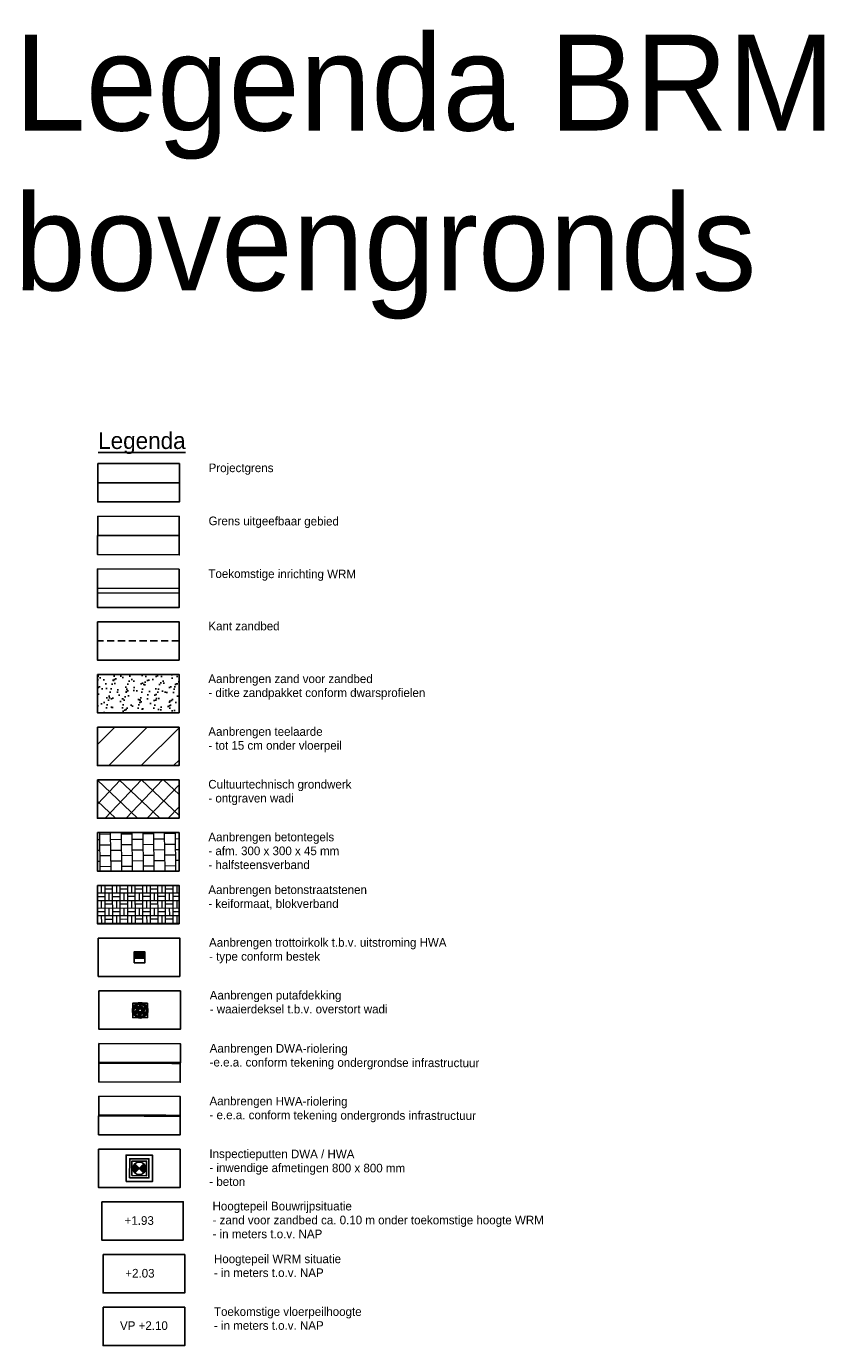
# Model space of a CAD drawing. Header units: metres. Extents: x 136120 to 136875, y 452791 to 453628.
# Tile 18 of 20: x 136841 to 136875, y 453368 to 453423. Entities that reach past the tile are written whole.
import ezdxf
from ezdxf.enums import TextEntityAlignment as Align

# ---------------------------------------------------------------- set-up
doc = ezdxf.new("R2010")
doc.units = ezdxf.units.M
doc.linetypes.add('DASHED__G1', pattern=[0.45, 0.3, -0.15])
doc.layers.add('-DR-alg-hulplijnen', color=210, linetype='Continuous', plot=False)
for name, color, linetype in [('-DR-alg-legenda @ 0.2', 2, 'Continuous'), ('-DR-alg-projectgrens 1-200', 3, 'PROJECTGRENS_1-200'), ('-DR-nw-BRM-arc-zandbed', 1, 'Continuous'), ('-DR-nw-dsn-perceelsgrens', 211, 'Continuous'), ('-DR-nw-rio-DWA 250', 10, 'Continuous'), ('-DR-nw-rio-HWA 315', 170, 'Continuous'), ('-DR-nw-rio-inspectieput', 2, 'Continuous'), ('-DR-nw-rio-putblock-deksel', 1, 'Continuous'), ('-DR-nw-rio-putblock-schacht', 1, 'Continuous'), ('-DR-nw-rio-trottoirkolk', 1, 'Continuous'), ('-DR-nw-txt hoogtemaat vloerpeilen', 2, 'Continuous'), ('-DR-nw-txt-hoogtemaat', 2, 'Continuous'), ('-DR-nw-txt-WRM-hoogtemaat', 210, 'Continuous'), ('-DR-nw-vh-BRM-kant-zandbed', 1, 'DASHED__G1'), ('-DR-nw-vh-kantverharding-WRM', 253, 'Continuous')]:
    doc.layers.add(name, color=color, linetype=linetype)
doc.layers.add('-DR-nw-vh-arc-BRM-grond kavels', color=7, linetype='Continuous', lineweight=5, true_color=0xd9915e)
doc.layers.add('-DR-nw-vh-arc-BRM-grondwerk water', color=254, linetype='Continuous', lineweight=9)
doc.layers.add('-DR-v-vh-arc-bss', color=252, linetype='Continuous', lineweight=9)
doc.styles.add('Drong', font='txt', dxfattribs={"height": 1.8})
doc.styles.add('eurostile', font='txt')
doc.linetypes.add('PROJECTGRENS_1-200', pattern='A,0.32,-0.13,[133,ltypeshp.shx,S=0.13,R=0,X=-0.13,Y=0],-0.13,1.27', length=1.85)

# ---------------------------------------------------------------- blocks, each defined once
blk = doc.blocks.new('*U1255')
h = blk.add_hatch(color=256)
h.dxf.hatch_style = 1
h.paths.add_polyline_path([(-0.062, 0.027), (-0.077, 0.019), (-0.085, 0.015), (-0.093, 0.011), (-0.1, 0.006), (-0.107, 0.001), (-0.113, -0.004), (-0.118, -0.01), (-0.121, -0.013), (-0.123, -0.016), (-0.125, -0.019), (-0.127, -0.022), (-0.128, -0.026), (-0.129, -0.029), (-0.131, -0.037), (-0.133, -0.045), (-0.133, -0.053), (-0.134, -0.062), (-0.134, -0.07), (-0.135, -0.088), (-0.135, -0.097), (-0.136, -0.101), (-0.136, -0.105), (-0.137, -0.109), (-0.139, -0.113), (-0.141, -0.116), (-0.144, -0.119), (-0.147, -0.122), (-0.151, -0.124), (-0.155, -0.125), (-0.16, -0.126), (-0.164, -0.127), (-0.169, -0.126), (-0.173, -0.126), (-0.177, -0.124), (-0.181, -0.123), (-0.184, -0.12), (-0.187, -0.117), (-0.19, -0.114), (-0.192, -0.11), (-0.193, -0.106), (-0.195, -0.102), (-0.196, -0.098), (-0.198, -0.089), (-0.199, -0.08), (-0.199, -0.072), (-0.198, -0.063), (-0.197, -0.055), (-0.195, -0.047), (-0.192, -0.039), (-0.189, -0.031), (-0.186, -0.023), (-0.182, -0.016), (-0.177, -0.008), (-0.172, -0.001), (-0.167, 0.005), (-0.162, 0.012), (-0.157, 0.018), (-0.151, 0.024), (-0.145, 0.029), (-0.138, 0.034), (-0.132, 0.039), (-0.125, 0.044), (-0.117, 0.048), (-0.11, 0.051), (-0.102, 0.055), (-0.094, 0.057), (-0.086, 0.06), (-0.078, 0.061), (-0.069, 0.062), (-0.065, 0.063), (-0.061, 0.062), (-0.057, 0.061), (-0.055, 0.06), (-0.053, 0.059), (-0.051, 0.058), (-0.05, 0.056), (-0.049, 0.055), (-0.048, 0.053), (-0.047, 0.051), (-0.046, 0.049), (-0.046, 0.046), (-0.046, 0.044), (-0.046, 0.042), (-0.047, 0.04), (-0.047, 0.038), (-0.048, 0.036), (-0.05, 0.035), (-0.051, 0.033), (-0.054, 0.031), (-0.058, 0.029)])
h = blk.add_hatch(color=256)
h.dxf.hatch_style = 1
h.paths.add_polyline_path([(-0.008, 0.067), (-0.022, 0.077), (-0.029, 0.082), (-0.037, 0.086), (-0.044, 0.09), (-0.052, 0.093), (-0.06, 0.096), (-0.067, 0.098), (-0.071, 0.099), (-0.075, 0.099), (-0.079, 0.099), (-0.083, 0.099), (-0.087, 0.098), (-0.09, 0.098), (-0.098, 0.096), (-0.105, 0.093), (-0.113, 0.089), (-0.12, 0.085), (-0.128, 0.081), (-0.143, 0.073), (-0.151, 0.069), (-0.155, 0.067), (-0.159, 0.066), (-0.163, 0.065), (-0.167, 0.064), (-0.171, 0.064), (-0.175, 0.065), (-0.179, 0.067), (-0.183, 0.069), (-0.186, 0.072), (-0.189, 0.076), (-0.192, 0.079), (-0.194, 0.083), (-0.196, 0.087), (-0.197, 0.092), (-0.197, 0.096), (-0.196, 0.1), (-0.195, 0.104), (-0.194, 0.108), (-0.191, 0.111), (-0.189, 0.115), (-0.186, 0.118), (-0.183, 0.121), (-0.176, 0.127), (-0.169, 0.132), (-0.161, 0.136), (-0.154, 0.14), (-0.146, 0.143), (-0.138, 0.146), (-0.13, 0.147), (-0.121, 0.149), (-0.113, 0.15), (-0.104, 0.15), (-0.096, 0.15), (-0.087, 0.149), (-0.079, 0.148), (-0.071, 0.147), (-0.063, 0.145), (-0.055, 0.143), (-0.047, 0.14), (-0.039, 0.137), (-0.032, 0.134), (-0.025, 0.13), (-0.017, 0.126), (-0.01, 0.121), (-0.004, 0.116), (0.002, 0.111), (0.009, 0.105), (0.014, 0.098), (0.019, 0.091), (0.022, 0.088), (0.024, 0.084), (0.025, 0.08), (0.025, 0.078), (0.025, 0.076), (0.024, 0.074), (0.024, 0.072), (0.023, 0.07), (0.022, 0.068), (0.02, 0.066), (0.019, 0.065), (0.017, 0.063), (0.015, 0.062), (0.013, 0.061), (0.011, 0.061), (0.009, 0.06), (0.007, 0.06), (0.005, 0.061), (0.003, 0.061), (-0.001, 0.063), (-0.004, 0.065)])
h = blk.add_hatch(color=256)
h.dxf.hatch_style = 1
h.paths.add_polyline_path([(0.054, 0.04), (0.055, 0.058), (0.056, 0.066), (0.056, 0.075), (0.056, 0.084), (0.055, 0.092), (0.053, 0.1), (0.051, 0.108), (0.05, 0.111), (0.048, 0.115), (0.046, 0.118), (0.044, 0.121), (0.042, 0.124), (0.039, 0.127), (0.034, 0.133), (0.028, 0.138), (0.021, 0.143), (0.014, 0.147), (0.006, 0.152), (-0.009, 0.161), (-0.016, 0.166), (-0.02, 0.168), (-0.023, 0.171), (-0.026, 0.174), (-0.028, 0.177), (-0.03, 0.181), (-0.031, 0.185), (-0.032, 0.189), (-0.031, 0.193), (-0.031, 0.198), (-0.029, 0.202), (-0.027, 0.206), (-0.025, 0.21), (-0.022, 0.213), (-0.019, 0.216), (-0.016, 0.219), (-0.012, 0.22), (-0.008, 0.221), (-0.004, 0.222), (0.001, 0.222), (0.005, 0.221), (0.009, 0.22), (0.013, 0.219), (0.022, 0.216), (0.03, 0.213), (0.037, 0.208), (0.044, 0.204), (0.051, 0.198), (0.057, 0.192), (0.063, 0.186), (0.068, 0.18), (0.073, 0.173), (0.077, 0.166), (0.082, 0.158), (0.085, 0.151), (0.089, 0.143), (0.091, 0.135), (0.094, 0.127), (0.096, 0.119), (0.098, 0.111), (0.099, 0.103), (0.1, 0.095), (0.1, 0.087), (0.1, 0.078), (0.1, 0.07), (0.099, 0.062), (0.097, 0.053), (0.095, 0.045), (0.092, 0.037), (0.089, 0.029), (0.087, 0.025), (0.084, 0.022), (0.082, 0.019), (0.08, 0.018), (0.078, 0.017), (0.076, 0.016), (0.074, 0.016), (0.072, 0.015), (0.07, 0.015), (0.067, 0.016), (0.065, 0.016), (0.063, 0.017), (0.061, 0.018), (0.06, 0.019), (0.058, 0.021), (0.057, 0.022), (0.056, 0.024), (0.055, 0.026), (0.054, 0.028), (0.054, 0.032), (0.054, 0.036)])
h = blk.add_hatch(color=256)
h.dxf.hatch_style = 1
h.paths.add_polyline_path([(0.062, -0.026), (0.078, -0.019), (0.085, -0.015), (0.093, -0.01), (0.1, -0.006), (0.107, -0.001), (0.113, 0.004), (0.119, 0.01), (0.121, 0.013), (0.123, 0.016), (0.125, 0.019), (0.127, 0.023), (0.129, 0.026), (0.13, 0.03), (0.132, 0.038), (0.133, 0.045), (0.134, 0.054), (0.134, 0.062), (0.135, 0.071), (0.135, 0.088), (0.136, 0.097), (0.136, 0.101), (0.137, 0.106), (0.138, 0.11), (0.139, 0.113), (0.141, 0.117), (0.144, 0.12), (0.148, 0.122), (0.151, 0.124), (0.156, 0.126), (0.16, 0.127), (0.165, 0.127), (0.169, 0.127), (0.174, 0.126), (0.178, 0.125), (0.181, 0.123), (0.185, 0.121), (0.188, 0.118), (0.19, 0.114), (0.192, 0.111), (0.194, 0.107), (0.195, 0.103), (0.196, 0.098), (0.198, 0.089), (0.199, 0.081), (0.199, 0.072), (0.198, 0.064), (0.197, 0.055), (0.195, 0.047), (0.193, 0.039), (0.19, 0.031), (0.186, 0.023), (0.182, 0.016), (0.178, 0.009), (0.173, 0.002), (0.168, -0.005), (0.163, -0.011), (0.157, -0.017), (0.151, -0.023), (0.145, -0.029), (0.139, -0.034), (0.132, -0.039), (0.125, -0.043), (0.118, -0.047), (0.11, -0.051), (0.103, -0.054), (0.095, -0.057), (0.086, -0.059), (0.078, -0.061), (0.069, -0.062), (0.065, -0.062), (0.061, -0.062), (0.057, -0.061), (0.055, -0.06), (0.054, -0.059), (0.052, -0.057), (0.05, -0.056), (0.049, -0.054), (0.048, -0.052), (0.047, -0.05), (0.047, -0.048), (0.046, -0.046), (0.046, -0.044), (0.046, -0.042), (0.047, -0.04), (0.048, -0.038), (0.049, -0.036), (0.05, -0.034), (0.051, -0.033), (0.055, -0.03), (0.058, -0.028)])
h = blk.add_hatch(color=256)
h.dxf.hatch_style = 1
h.paths.add_polyline_path([(-0.054, -0.04), (-0.055, -0.057), (-0.055, -0.066), (-0.055, -0.075), (-0.055, -0.083), (-0.054, -0.092), (-0.053, -0.1), (-0.051, -0.107), (-0.049, -0.111), (-0.048, -0.114), (-0.046, -0.118), (-0.044, -0.121), (-0.041, -0.124), (-0.039, -0.127), (-0.033, -0.132), (-0.027, -0.137), (-0.02, -0.142), (-0.013, -0.147), (-0.006, -0.151), (0.009, -0.161), (0.016, -0.165), (0.02, -0.168), (0.023, -0.171), (0.026, -0.174), (0.029, -0.177), (0.031, -0.18), (0.032, -0.184), (0.032, -0.188), (0.032, -0.193), (0.031, -0.197), (0.03, -0.202), (0.028, -0.206), (0.025, -0.21), (0.023, -0.213), (0.019, -0.216), (0.016, -0.218), (0.012, -0.22), (0.008, -0.221), (0.004, -0.221), (0, -0.221), (-0.004, -0.221), (-0.009, -0.22), (-0.013, -0.219), (-0.021, -0.216), (-0.029, -0.212), (-0.037, -0.208), (-0.044, -0.203), (-0.051, -0.198), (-0.057, -0.192), (-0.062, -0.186), (-0.068, -0.179), (-0.073, -0.172), (-0.077, -0.165), (-0.081, -0.158), (-0.085, -0.15), (-0.088, -0.142), (-0.091, -0.135), (-0.094, -0.127), (-0.096, -0.119), (-0.097, -0.111), (-0.099, -0.103), (-0.1, -0.094), (-0.1, -0.086), (-0.1, -0.078), (-0.099, -0.07), (-0.098, -0.061), (-0.096, -0.053), (-0.094, -0.045), (-0.092, -0.037), (-0.088, -0.029), (-0.086, -0.025), (-0.084, -0.021), (-0.081, -0.018), (-0.079, -0.017), (-0.078, -0.016), (-0.076, -0.016), (-0.074, -0.015), (-0.071, -0.015), (-0.069, -0.015), (-0.067, -0.015), (-0.065, -0.016), (-0.063, -0.017), (-0.061, -0.018), (-0.059, -0.019), (-0.058, -0.02), (-0.057, -0.022), (-0.055, -0.024), (-0.055, -0.026), (-0.054, -0.028), (-0.053, -0.032), (-0.053, -0.036)])
h = blk.add_hatch(color=256)
h.dxf.hatch_style = 1
h.paths.add_polyline_path([(0.008, -0.067), (0.022, -0.076), (0.03, -0.081), (0.037, -0.085), (0.045, -0.089), (0.053, -0.093), (0.06, -0.096), (0.068, -0.098), (0.072, -0.098), (0.076, -0.098), (0.079, -0.099), (0.083, -0.098), (0.087, -0.098), (0.091, -0.097), (0.098, -0.095), (0.106, -0.092), (0.113, -0.089), (0.121, -0.085), (0.129, -0.081), (0.144, -0.073), (0.152, -0.069), (0.156, -0.067), (0.16, -0.065), (0.164, -0.064), (0.168, -0.064), (0.172, -0.064), (0.176, -0.065), (0.179, -0.066), (0.183, -0.069), (0.187, -0.072), (0.19, -0.075), (0.192, -0.079), (0.194, -0.083), (0.196, -0.087), (0.197, -0.091), (0.197, -0.095), (0.197, -0.099), (0.196, -0.103), (0.194, -0.107), (0.192, -0.111), (0.189, -0.114), (0.186, -0.118), (0.183, -0.121), (0.176, -0.127), (0.169, -0.132), (0.162, -0.136), (0.154, -0.14), (0.146, -0.143), (0.138, -0.145), (0.13, -0.147), (0.122, -0.148), (0.113, -0.149), (0.105, -0.149), (0.096, -0.149), (0.088, -0.149), (0.08, -0.148), (0.071, -0.146), (0.063, -0.144), (0.055, -0.142), (0.048, -0.14), (0.04, -0.137), (0.032, -0.133), (0.025, -0.13), (0.018, -0.125), (0.011, -0.121), (0.004, -0.116), (-0.002, -0.11), (-0.008, -0.104), (-0.014, -0.098), (-0.019, -0.091), (-0.021, -0.087), (-0.023, -0.083), (-0.024, -0.08), (-0.024, -0.078), (-0.024, -0.075), (-0.024, -0.073), (-0.023, -0.071), (-0.022, -0.069), (-0.021, -0.067), (-0.02, -0.066), (-0.018, -0.064), (-0.017, -0.063), (-0.015, -0.062), (-0.013, -0.061), (-0.011, -0.06), (-0.009, -0.06), (-0.007, -0.06), (-0.005, -0.06), (-0.003, -0.061), (0.001, -0.062), (0.005, -0.064)])
at = {"layer": '-DR-nw-rio-putblock-deksel', "color": 0}
blk.add_lwpolyline([(0.302, 0.308), (-0.308, 0.302), (-0.302, -0.308), (0.308, -0.302)], close=True, dxfattribs=at)
at = {"layer": '-DR-nw-rio-putblock-deksel', "color": 0, "ltscale": 0.5}
blk.add_circle((0, 0), 0.26, dxfattribs=at)
at = {"layer": '-DR-nw-rio-putblock-schacht', "color": 0}
for radius in [0.32, 0.3]:
    blk.add_circle((0, 0), radius, dxfattribs=at)
for points in [[(-0.062, 0.027), (-0.077, 0.019), (-0.085, 0.015), (-0.093, 0.011), (-0.1, 0.006), (-0.107, 0.001), (-0.113, -0.004), (-0.118, -0.01), (-0.121, -0.013), (-0.123, -0.016), (-0.125, -0.019), (-0.127, -0.022), (-0.128, -0.026), (-0.129, -0.029), (-0.131, -0.037), (-0.133, -0.045), (-0.133, -0.053), (-0.134, -0.062), (-0.134, -0.07), (-0.135, -0.088), (-0.135, -0.097), (-0.136, -0.101), (-0.136, -0.105), (-0.137, -0.109), (-0.139, -0.113), (-0.141, -0.116), (-0.144, -0.119), (-0.147, -0.122), (-0.151, -0.124), (-0.155, -0.125), (-0.16, -0.126), (-0.164, -0.127), (-0.169, -0.126), (-0.173, -0.126), (-0.177, -0.124), (-0.181, -0.123), (-0.184, -0.12), (-0.187, -0.117), (-0.19, -0.114), (-0.192, -0.11), (-0.193, -0.106), (-0.195, -0.102), (-0.196, -0.098), (-0.198, -0.089), (-0.199, -0.08), (-0.199, -0.072), (-0.198, -0.063), (-0.197, -0.055), (-0.195, -0.047), (-0.192, -0.039), (-0.189, -0.031), (-0.186, -0.023), (-0.182, -0.016), (-0.177, -0.008), (-0.172, -0.001), (-0.167, 0.005), (-0.162, 0.012), (-0.157, 0.018), (-0.151, 0.024), (-0.145, 0.029), (-0.138, 0.034), (-0.132, 0.039), (-0.125, 0.044), (-0.117, 0.048), (-0.11, 0.051), (-0.102, 0.055), (-0.094, 0.057), (-0.086, 0.06), (-0.078, 0.061), (-0.069, 0.062), (-0.065, 0.063), (-0.061, 0.062), (-0.057, 0.061), (-0.055, 0.06), (-0.053, 0.059), (-0.051, 0.058), (-0.05, 0.056), (-0.049, 0.055), (-0.048, 0.053), (-0.047, 0.051), (-0.046, 0.049), (-0.046, 0.046), (-0.046, 0.044), (-0.046, 0.042), (-0.047, 0.04), (-0.047, 0.038), (-0.048, 0.036), (-0.05, 0.035), (-0.051, 0.033), (-0.054, 0.031), (-0.058, 0.029), (-0.062, 0.027)], [(-0.008, 0.067), (-0.022, 0.077), (-0.029, 0.082), (-0.037, 0.086), (-0.044, 0.09), (-0.052, 0.093), (-0.06, 0.096), (-0.067, 0.098), (-0.071, 0.099), (-0.075, 0.099), (-0.079, 0.099), (-0.083, 0.099), (-0.087, 0.098), (-0.09, 0.098), (-0.098, 0.096), (-0.105, 0.093), (-0.113, 0.089), (-0.12, 0.085), (-0.128, 0.081), (-0.143, 0.073), (-0.151, 0.069), (-0.155, 0.067), (-0.159, 0.066), (-0.163, 0.065), (-0.167, 0.064), (-0.171, 0.064), (-0.175, 0.065), (-0.179, 0.067), (-0.183, 0.069), (-0.186, 0.072), (-0.189, 0.076), (-0.192, 0.079), (-0.194, 0.083), (-0.196, 0.087), (-0.197, 0.092), (-0.197, 0.096), (-0.196, 0.1), (-0.195, 0.104), (-0.194, 0.108), (-0.191, 0.111), (-0.189, 0.115), (-0.186, 0.118), (-0.183, 0.121), (-0.176, 0.127), (-0.169, 0.132), (-0.161, 0.136), (-0.154, 0.14), (-0.146, 0.143), (-0.138, 0.146), (-0.13, 0.147), (-0.121, 0.149), (-0.113, 0.15), (-0.104, 0.15), (-0.096, 0.15), (-0.087, 0.149), (-0.079, 0.148), (-0.071, 0.147), (-0.063, 0.145), (-0.055, 0.143), (-0.047, 0.14), (-0.039, 0.137), (-0.032, 0.134), (-0.025, 0.13), (-0.017, 0.126), (-0.01, 0.121), (-0.004, 0.116), (0.002, 0.111), (0.009, 0.105), (0.014, 0.098), (0.019, 0.091), (0.022, 0.088), (0.024, 0.084), (0.025, 0.08), (0.025, 0.078), (0.025, 0.076), (0.024, 0.074), (0.024, 0.072), (0.023, 0.07), (0.022, 0.068), (0.02, 0.066), (0.019, 0.065), (0.017, 0.063), (0.015, 0.062), (0.013, 0.061), (0.011, 0.061), (0.009, 0.06), (0.007, 0.06), (0.005, 0.061), (0.003, 0.061), (-0.001, 0.063), (-0.004, 0.065), (-0.008, 0.067)], [(0.054, 0.04), (0.055, 0.058), (0.056, 0.066), (0.056, 0.075), (0.056, 0.084), (0.055, 0.092), (0.053, 0.1), (0.051, 0.108), (0.05, 0.111), (0.048, 0.115), (0.046, 0.118), (0.044, 0.121), (0.042, 0.124), (0.039, 0.127), (0.034, 0.133), (0.028, 0.138), (0.021, 0.143), (0.014, 0.147), (0.006, 0.152), (-0.009, 0.161), (-0.016, 0.166), (-0.02, 0.168), (-0.023, 0.171), (-0.026, 0.174), (-0.028, 0.177), (-0.03, 0.181), (-0.031, 0.185), (-0.032, 0.189), (-0.031, 0.193), (-0.031, 0.198), (-0.029, 0.202), (-0.027, 0.206), (-0.025, 0.21), (-0.022, 0.213), (-0.019, 0.216), (-0.016, 0.219), (-0.012, 0.22), (-0.008, 0.221), (-0.004, 0.222), (0.001, 0.222), (0.005, 0.221), (0.009, 0.22), (0.013, 0.219), (0.022, 0.216), (0.03, 0.213), (0.037, 0.208), (0.044, 0.204), (0.051, 0.198), (0.057, 0.192), (0.063, 0.186), (0.068, 0.18), (0.073, 0.173), (0.077, 0.166), (0.082, 0.158), (0.085, 0.151), (0.089, 0.143), (0.091, 0.135), (0.094, 0.127), (0.096, 0.119), (0.098, 0.111), (0.099, 0.103), (0.1, 0.095), (0.1, 0.087), (0.1, 0.078), (0.1, 0.07), (0.099, 0.062), (0.097, 0.053), (0.095, 0.045), (0.092, 0.037), (0.089, 0.029), (0.087, 0.025), (0.084, 0.022), (0.082, 0.019), (0.08, 0.018), (0.078, 0.017), (0.076, 0.016), (0.074, 0.016), (0.072, 0.015), (0.07, 0.015), (0.067, 0.016), (0.065, 0.016), (0.063, 0.017), (0.061, 0.018), (0.06, 0.019), (0.058, 0.021), (0.057, 0.022), (0.056, 0.024), (0.055, 0.026), (0.054, 0.028), (0.054, 0.032), (0.054, 0.036), (0.054, 0.04)], [(0.062, -0.026), (0.078, -0.019), (0.085, -0.015), (0.093, -0.01), (0.1, -0.006), (0.107, -0.001), (0.113, 0.004), (0.119, 0.01), (0.121, 0.013), (0.123, 0.016), (0.125, 0.019), (0.127, 0.023), (0.129, 0.026), (0.13, 0.03), (0.132, 0.038), (0.133, 0.045), (0.134, 0.054), (0.134, 0.062), (0.135, 0.071), (0.135, 0.088), (0.136, 0.097), (0.136, 0.101), (0.137, 0.106), (0.138, 0.11), (0.139, 0.113), (0.141, 0.117), (0.144, 0.12), (0.148, 0.122), (0.151, 0.124), (0.156, 0.126), (0.16, 0.127), (0.165, 0.127), (0.169, 0.127), (0.174, 0.126), (0.178, 0.125), (0.181, 0.123), (0.185, 0.121), (0.188, 0.118), (0.19, 0.114), (0.192, 0.111), (0.194, 0.107), (0.195, 0.103), (0.196, 0.098), (0.198, 0.089), (0.199, 0.081), (0.199, 0.072), (0.198, 0.064), (0.197, 0.055), (0.195, 0.047), (0.193, 0.039), (0.19, 0.031), (0.186, 0.023), (0.182, 0.016), (0.178, 0.009), (0.173, 0.002), (0.168, -0.005), (0.163, -0.011), (0.157, -0.017), (0.151, -0.023), (0.145, -0.029), (0.139, -0.034), (0.132, -0.039), (0.125, -0.043), (0.118, -0.047), (0.11, -0.051), (0.103, -0.054), (0.095, -0.057), (0.086, -0.059), (0.078, -0.061), (0.069, -0.062), (0.065, -0.062), (0.061, -0.062), (0.057, -0.061), (0.055, -0.06), (0.054, -0.059), (0.052, -0.057), (0.05, -0.056), (0.049, -0.054), (0.048, -0.052), (0.047, -0.05), (0.047, -0.048), (0.046, -0.046), (0.046, -0.044), (0.046, -0.042), (0.047, -0.04), (0.048, -0.038), (0.049, -0.036), (0.05, -0.034), (0.051, -0.033), (0.055, -0.03), (0.058, -0.028), (0.062, -0.026)], [(-0.054, -0.04), (-0.055, -0.057), (-0.055, -0.066), (-0.055, -0.075), (-0.055, -0.083), (-0.054, -0.092), (-0.053, -0.1), (-0.051, -0.107), (-0.049, -0.111), (-0.048, -0.114), (-0.046, -0.118), (-0.044, -0.121), (-0.041, -0.124), (-0.039, -0.127), (-0.033, -0.132), (-0.027, -0.137), (-0.02, -0.142), (-0.013, -0.147), (-0.006, -0.151), (0.009, -0.161), (0.016, -0.165), (0.02, -0.168), (0.023, -0.171), (0.026, -0.174), (0.029, -0.177), (0.031, -0.18), (0.032, -0.184), (0.032, -0.188), (0.032, -0.193), (0.031, -0.197), (0.03, -0.202), (0.028, -0.206), (0.025, -0.21), (0.023, -0.213), (0.019, -0.216), (0.016, -0.218), (0.012, -0.22), (0.008, -0.221), (0.004, -0.221), (0, -0.221), (-0.004, -0.221), (-0.009, -0.22), (-0.013, -0.219), (-0.021, -0.216), (-0.029, -0.212), (-0.037, -0.208), (-0.044, -0.203), (-0.051, -0.198), (-0.057, -0.192), (-0.062, -0.186), (-0.068, -0.179), (-0.073, -0.172), (-0.077, -0.165), (-0.081, -0.158), (-0.085, -0.15), (-0.088, -0.142), (-0.091, -0.135), (-0.094, -0.127), (-0.096, -0.119), (-0.097, -0.111), (-0.099, -0.103), (-0.1, -0.094), (-0.1, -0.086), (-0.1, -0.078), (-0.099, -0.07), (-0.098, -0.061), (-0.096, -0.053), (-0.094, -0.045), (-0.092, -0.037), (-0.088, -0.029), (-0.086, -0.025), (-0.084, -0.021), (-0.081, -0.018), (-0.079, -0.017), (-0.078, -0.016), (-0.076, -0.016), (-0.074, -0.015), (-0.071, -0.015), (-0.069, -0.015), (-0.067, -0.015), (-0.065, -0.016), (-0.063, -0.017), (-0.061, -0.018), (-0.059, -0.019), (-0.058, -0.02), (-0.057, -0.022), (-0.055, -0.024), (-0.055, -0.026), (-0.054, -0.028), (-0.053, -0.032), (-0.053, -0.036), (-0.054, -0.04)], [(0.008, -0.067), (0.022, -0.076), (0.03, -0.081), (0.037, -0.085), (0.045, -0.089), (0.053, -0.093), (0.06, -0.096), (0.068, -0.098), (0.072, -0.098), (0.076, -0.098), (0.079, -0.099), (0.083, -0.098), (0.087, -0.098), (0.091, -0.097), (0.098, -0.095), (0.106, -0.092), (0.113, -0.089), (0.121, -0.085), (0.129, -0.081), (0.144, -0.073), (0.152, -0.069), (0.156, -0.067), (0.16, -0.065), (0.164, -0.064), (0.168, -0.064), (0.172, -0.064), (0.176, -0.065), (0.179, -0.066), (0.183, -0.069), (0.187, -0.072), (0.19, -0.075), (0.192, -0.079), (0.194, -0.083), (0.196, -0.087), (0.197, -0.091), (0.197, -0.095), (0.197, -0.099), (0.196, -0.103), (0.194, -0.107), (0.192, -0.111), (0.189, -0.114), (0.186, -0.118), (0.183, -0.121), (0.176, -0.127), (0.169, -0.132), (0.162, -0.136), (0.154, -0.14), (0.146, -0.143), (0.138, -0.145), (0.13, -0.147), (0.122, -0.148), (0.113, -0.149), (0.105, -0.149), (0.096, -0.149), (0.088, -0.149), (0.08, -0.148), (0.071, -0.146), (0.063, -0.144), (0.055, -0.142), (0.048, -0.14), (0.04, -0.137), (0.032, -0.133), (0.025, -0.13), (0.018, -0.125), (0.011, -0.121), (0.004, -0.116), (-0.002, -0.11), (-0.008, -0.104), (-0.014, -0.098), (-0.019, -0.091), (-0.021, -0.087), (-0.023, -0.083), (-0.024, -0.08), (-0.024, -0.078), (-0.024, -0.075), (-0.024, -0.073), (-0.023, -0.071), (-0.022, -0.069), (-0.021, -0.067), (-0.02, -0.066), (-0.018, -0.064), (-0.017, -0.063), (-0.015, -0.062), (-0.013, -0.061), (-0.011, -0.06), (-0.009, -0.06), (-0.007, -0.06), (-0.005, -0.06), (-0.003, -0.061), (0.001, -0.062), (0.005, -0.064), (0.008, -0.067)]]:
    blk.add_lwpolyline(points, close=True)
blk = doc.blocks.new('Legenda - koptekst')
at = {"style": 'Drong'}
blk.add_text('%%ULegenda', height=3.5, dxfattribs=at).set_placement((0, 2.9))
blk = doc.blocks.new('Legenda')
blk.add_lwpolyline([(0, -3), (17, -3), (17, -11), (0, -11)], close=True)
at = {"style": 'eurostile'}
for tag, p in [('OMSCHRIJVING1', (23.1, -3)), ('OMSCHRIJVING2', (23.1, -5.9)), ('OMSCHRIJVING3', (23.1, -8.8))]:
    blk.add_attdef(tag, text='', height=1.8, dxfattribs=at).set_placement(p, align=Align.TOP_LEFT)
blk = doc.blocks.new('*U1243')
blk.add_hatch(color=256).paths.add_polyline_path([(0.03, 0.15), (0.03, 0.42), (0.42, 0.42), (0.42, 0.15)])
blk.add_lwpolyline([(0, 0), (0, 0.45), (0.45, 0.45), (0.45, 0)], close=True)
blk = doc.blocks.new('*U1296')
at = {"layer": '-DR-nw-rio-putblock-deksel', "color": 0, "ltscale": 0.5}
for p, q in [((-0.26, 0), (0, 0)), ((-0.259, 0.025), (-0.025, 0.025)), ((-0.255, 0.05), (-0.05, 0.05)), ((-0.249, 0.074), (-0.075, 0.074)), ((-0.24, 0.099), (-0.099, 0.099)), ((-0.229, 0.124), (-0.124, 0.124)), ((-0.213, 0.149), (-0.149, 0.149)), ((-0.194, 0.173), (-0.174, 0.173)), ((-0.184, 0.184), (0.183, -0.184)), ((0.184, 0.183), (-0.184, -0.184)), ((0, 0), (0.26, 0)), ((0.025, 0.025), (0.258, 0.025)), ((0.05, 0.049), (0.255, 0.049)), ((0.074, 0.074), (0.249, 0.074)), ((0.099, 0.099), (0.24, 0.099)), ((0.124, 0.124), (0.228, 0.124)), ((0.149, 0.148), (0.213, 0.148)), ((0.173, 0.173), (0.193, 0.173)), ((-0.259, -0.025), (-0.025, -0.025)), ((-0.255, -0.049), (-0.05, -0.049)), ((-0.249, -0.074), (-0.074, -0.074)), ((-0.241, -0.099), (-0.099, -0.099)), ((-0.229, -0.124), (-0.124, -0.124)), ((-0.214, -0.148), (-0.149, -0.148)), ((-0.194, -0.173), (-0.173, -0.173)), ((0.024, -0.025), (0.258, -0.025)), ((0.049, -0.05), (0.255, -0.05)), ((0.074, -0.074), (0.249, -0.074)), ((0.098, -0.099), (0.24, -0.099)), ((0.123, -0.124), (0.228, -0.124)), ((0.148, -0.149), (0.213, -0.149)), ((0.173, -0.173), (0.194, -0.173))]:
    blk.add_line(p, q, dxfattribs=at)
at = {"layer": '-DR-nw-rio-putblock-deksel', "color": 0}
blk.add_lwpolyline([(-0.305, -0.305), (0.305, -0.305), (0.305, 0.305), (-0.305, 0.305)], close=True, dxfattribs=at)
at = {"layer": '-DR-nw-rio-putblock-deksel', "color": 0, "ltscale": 0.5}
blk.add_circle((0, 0), 0.26, dxfattribs=at)
at = {"layer": '-DR-nw-rio-putblock-schacht', "color": 0}
for points in [[(-0.55, -0.55), (0.55, -0.55), (0.55, 0.55), (-0.55, 0.55)], [(-0.4, -0.4), (0.4, -0.4), (0.4, 0.4), (-0.4, 0.4)]]:
    blk.add_lwpolyline(points, close=True, dxfattribs=at)

msp = doc.modelspace()

# ---------------------------------------------------------------- hatches: boundary and pattern name
at = {"layer": '-DR-nw-BRM-arc-zandbed'}
h = msp.add_hatch(dxfattribs=at)
h.set_pattern_fill('AVH-FUNDERING_ZAND', color=256, scale=0.25, angle=69.194, pattern_type=2)
h.set_pattern_definition([(106.69395614, (0, 0), (-0.4558869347, 0.156383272), [0, -0.38, 0, -0.425, 0, -0.40625]), (76.69395614, (0, 0), (-0.5023685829, 0.6642021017), [0, -0.205, 0, -0.3425, 0, -0.13125]), (36.69395614, (-0.10923, -0.28745), (0.2752176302, 0.72826830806), [0, -0.125, 0, -0.45, 0, -0.5875]), (26.69395614, (-0.1092, -0.28745), (0.0618380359, 0.7804617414), [0, -0.0625, 0, -0.295, 0, -0.3375])])
h.paths.add_polyline_path([(136847.413, 453395.581), (136844.013, 453395.581), (136844.013, 453393.981), (136847.413, 453393.981)])
at = {"layer": '-DR-nw-vh-arc-BRM-grond kavels'}
h = msp.add_hatch(dxfattribs=at)
h.set_pattern_fill('ANSI31', color=256, scale=0.3)
h.paths.add_polyline_path([(136847.413, 453393.381), (136844.013, 453393.381), (136844.013, 453391.782), (136847.413, 453391.782)])
at = {"layer": '-DR-nw-vh-arc-BRM-grondwerk water'}
h = msp.add_hatch(dxfattribs=at)
h.set_pattern_fill('ANSI37', color=256, scale=0.2, angle=-88.5110558)
h.paths.add_polyline_path([(136847.413, 453391.182), (136844.013, 453391.182), (136844.016, 453389.583), (136847.413, 453389.583)])
at = {"layer": '-DR-v-vh-arc-bss'}
h = msp.add_hatch(dxfattribs=at)
h.set_pattern_fill('AVH-TEGEL_300X300_HALFST', color=256, scale=1.5, angle=-160, pattern_type=2)
h.set_pattern_definition([(180.591422, (136119.9151, 452832.6292), (-0.44765356, -0.229632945), [0.45, -0.45]), (270.59142, (136119.9151, 452832.6292), (0.44997603, 0.00464493), [])])
h.paths.add_polyline_path([(136847.413, 453387.383), (136847.413, 453388.983), (136844.013, 453388.983), (136844.013, 453387.383)])
h = msp.add_hatch(dxfattribs=at)
h.set_pattern_fill('AVH-BSS_KEIFORMAAT_BLOK', color=256, scale=1.5, angle=-160.5, pattern_type=2)
h.set_pattern_definition([(180.091, (136844.01293, 453386.78315), (0.000503, -0.315), []), (180.091, (136844.01318, 453386.62565), (-0.314497, -0.315502), [0.315, -0.315]), (270.091, (136844.01293, 453386.78315), (0.315, 0.000503), []), (270.091, (136844.17043, 453386.7834), (0.315502, -0.314497), [0.315, -0.315])])
h.paths.add_polyline_path([(136847.413, 453386.783), (136844.013, 453386.783), (136844.013, 453385.184), (136847.413, 453385.184)])

# ---------------------------------------------------------------- linework, layer by layer
at = {"layer": '-DR-alg-projectgrens 1-200', "ltscale": 0.5, "flags": 128}
msp.add_lwpolyline([(136844.026, 453403.578), (136847.426, 453403.578)], dxfattribs=at)
at = {"layer": '-DR-nw-dsn-perceelsgrens'}
msp.add_lwpolyline([(136844.022, 453401.379), (136847.422, 453401.369)], dxfattribs=at)
at = {"layer": '-DR-nw-rio-DWA 250', "ltscale": 10, "const_width": 0.1}
msp.add_lwpolyline([(136844.068, 453379.385), (136847.468, 453379.376)], dxfattribs=at)
at = {"layer": '-DR-nw-rio-HWA 315', "const_width": 0.1}
msp.add_lwpolyline([(136844.061, 453377.186), (136847.461, 453377.176)], dxfattribs=at)
at = {"layer": '-DR-nw-vh-BRM-kant-zandbed', "flags": 128}
msp.add_lwpolyline([(136847.413, 453396.987), (136844.013, 453396.98)], dxfattribs=at)
at = {"layer": '-DR-nw-vh-kantverharding-WRM', "flags": 128}
for points in [[(136844.015, 453399.18), (136847.415, 453399.17)], [(136844.015, 453398.98), (136847.415, 453398.97)]]:
    msp.add_lwpolyline(points, dxfattribs=at)

# ---------------------------------------------------------------- block references
at = {"layer": '-DR-alg-legenda @ 0.2', "xscale": 0.2, "yscale": 0.2, "zscale": 0.2}
msp.add_blockref('Legenda - koptekst', (136844.042, 453404.404), dxfattribs=at)
at = {"layer": '-DR-alg-legenda @ 0.2'}
ref = msp.add_blockref('Legenda', (136844.026, 453404.978), dxfattribs=dict(at, xscale=0.2, yscale=0.2, zscale=0.2))
ref.add_attrib('OMSCHRIJVING1', 'Projectgrens', dxfattribs={"layer": '0', "height": 0.36, "style": 'eurostile'}).set_placement((136848.645, 453404.378), align=Align.TOP_LEFT)
ref = msp.add_blockref('Legenda', (136844.026, 453402.779), dxfattribs=dict(at, xscale=0.2000000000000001, yscale=0.2000000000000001, zscale=0.2000000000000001, rotation=359.8354079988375))
ref.add_attrib('OMSCHRIJVING1', 'Grens uitgeefbaar gebied', dxfattribs={"layer": '0', "height": 0.36, "rotation": 359.8354, "style": 'eurostile'}).set_placement((136848.644, 453402.166), align=Align.TOP_LEFT)
ref = msp.add_blockref('Legenda', (136844.019, 453400.579), dxfattribs=dict(at, xscale=0.2, yscale=0.2, zscale=0.2, rotation=359.8354079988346))
ref.add_attrib('OMSCHRIJVING1', 'Toekomstige inrichting WRM', dxfattribs={"layer": '0', "height": 0.36, "rotation": 359.8354, "style": 'eurostile'}).set_placement((136848.637, 453399.966), align=Align.TOP_LEFT)
ref = msp.add_blockref('Legenda', (136844.013, 453398.38), dxfattribs=dict(at, xscale=0.2, yscale=0.2, zscale=0.2))
ref.add_attrib('OMSCHRIJVING1', 'Kant zandbed', dxfattribs={"layer": '0', "height": 0.36, "style": 'eurostile'}).set_placement((136848.633, 453397.78), align=Align.TOP_LEFT)
ref = msp.add_blockref('Legenda', (136844.013, 453396.181), dxfattribs=dict(at, xscale=0.2, yscale=0.2, zscale=0.2))
ref.add_attrib('OMSCHRIJVING1', 'Aanbrengen zand voor zandbed', dxfattribs={"layer": '0', "height": 0.36, "style": 'eurostile'}).set_placement((136848.633, 453395.581), align=Align.TOP_LEFT)
ref.add_attrib('OMSCHRIJVING2', '- ditke zandpakket conform dwarsprofielen', dxfattribs={"layer": '0', "height": 0.36, "style": 'eurostile'}).set_placement((136848.633, 453395.001), align=Align.TOP_LEFT)
ref = msp.add_blockref('Legenda', (136844.013, 453393.981), dxfattribs=dict(at, xscale=0.2, yscale=0.2, zscale=0.2))
ref.add_attrib('OMSCHRIJVING1', 'Aanbrengen teelaarde', dxfattribs={"layer": '0', "height": 0.36, "style": 'eurostile'}).set_placement((136848.633, 453393.381), align=Align.TOP_LEFT)
ref.add_attrib('OMSCHRIJVING2', '- tot 15 cm onder vloerpeil', dxfattribs={"layer": '0', "height": 0.36, "style": 'eurostile'}).set_placement((136848.633, 453392.802), align=Align.TOP_LEFT)
ref = msp.add_blockref('Legenda', (136844.013, 453391.782), dxfattribs=dict(at, xscale=0.2, yscale=0.2, zscale=0.2))
ref.add_attrib('OMSCHRIJVING1', 'Cultuurtechnisch grondwerk', dxfattribs={"layer": '0', "height": 0.36, "style": 'eurostile'}).set_placement((136848.633, 453391.182), align=Align.TOP_LEFT)
ref.add_attrib('OMSCHRIJVING2', '- ontgraven wadi', dxfattribs={"layer": '0', "height": 0.36, "style": 'eurostile'}).set_placement((136848.633, 453390.602), align=Align.TOP_LEFT)
at = {"layer": '-DR-alg-legenda @ 0.2', "xscale": 0.2, "yscale": 0.2, "zscale": 0.2}
for p, values in [((136844.013, 453389.583), {'OMSCHRIJVING1': 'Aanbrengen betontegels', 'OMSCHRIJVING2': '- afm. 300 x 300 x 45 mm', 'OMSCHRIJVING3': '- halfsteensverband'}), ((136844.189, 453374.187), {'OMSCHRIJVING1': 'Hoogtepeil Bouwrijpsituatie', 'OMSCHRIJVING2': '- zand voor zandbed ca. 0.10 m onder toekomstige hoogte WRM', 'OMSCHRIJVING3': '- in meters t.o.v. NAP'})]:
    msp.add_blockref('Legenda', p, dxfattribs=at).add_auto_attribs(values)
at = {"layer": '-DR-alg-legenda @ 0.2'}
ref = msp.add_blockref('Legenda', (136844.013, 453387.383), dxfattribs=dict(at, xscale=0.2, yscale=0.2, zscale=0.2))
ref.add_attrib('OMSCHRIJVING1', 'Aanbrengen betonstraatstenen', dxfattribs={"layer": '0', "height": 0.36, "style": 'eurostile'}).set_placement((136848.633, 453386.783), align=Align.TOP_LEFT)
ref.add_attrib('OMSCHRIJVING2', '- keiformaat, blokverband', dxfattribs={"layer": '0', "height": 0.36, "style": 'eurostile'}).set_placement((136848.633, 453386.203), align=Align.TOP_LEFT)
ref = msp.add_blockref('Legenda', (136844.042, 453385.184), dxfattribs=dict(at, xscale=0.2, yscale=0.2, zscale=0.2))
ref.add_attrib('OMSCHRIJVING1', 'Aanbrengen trottoirkolk t.b.v. uitstroming HWA', dxfattribs={"layer": '0', "height": 0.36, "style": 'eurostile'}).set_placement((136848.662, 453384.584), align=Align.TOP_LEFT)
ref.add_attrib('OMSCHRIJVING2', '- type conform bestek', dxfattribs={"layer": '0', "height": 0.36, "style": 'eurostile'}).set_placement((136848.662, 453384.004), align=Align.TOP_LEFT)
ref = msp.add_blockref('Legenda', (136844.072, 453382.984), dxfattribs=dict(at, xscale=0.2, yscale=0.2, zscale=0.2))
ref.add_attrib('OMSCHRIJVING1', 'Aanbrengen putafdekking', dxfattribs={"layer": '0', "height": 0.36, "style": 'eurostile'}).set_placement((136848.691, 453382.384), align=Align.TOP_LEFT)
ref.add_attrib('OMSCHRIJVING2', '- waaierdeksel t.b.v. overstort wadi', dxfattribs={"layer": '0', "height": 0.36, "style": 'eurostile'}).set_placement((136848.691, 453381.805), align=Align.TOP_LEFT)
ref = msp.add_blockref('Legenda', (136844.072, 453380.785), dxfattribs=dict(at, xscale=0.2000000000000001, yscale=0.2000000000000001, zscale=0.2000000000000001, rotation=359.8354079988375))
ref.add_attrib('OMSCHRIJVING1', 'Aanbrengen DWA-riolering', dxfattribs={"layer": '0', "height": 0.36, "rotation": 359.8354, "style": 'eurostile'}).set_placement((136848.69, 453380.172), align=Align.TOP_LEFT)
ref.add_attrib('OMSCHRIJVING2', '-e.e.a. conform tekening ondergrondse infrastructuur', dxfattribs={"layer": '0', "height": 0.36, "rotation": 359.8354, "style": 'eurostile'}).set_placement((136848.688, 453379.592), align=Align.TOP_LEFT)
ref = msp.add_blockref('Legenda', (136844.065, 453378.586), dxfattribs=dict(at, xscale=0.2000000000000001, yscale=0.2000000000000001, zscale=0.2000000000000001, rotation=359.8354079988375))
ref.add_attrib('OMSCHRIJVING1', 'Aanbrengen HWA-riolering', dxfattribs={"layer": '0', "height": 0.36, "rotation": 359.8354, "style": 'eurostile'}).set_placement((136848.683, 453377.972), align=Align.TOP_LEFT)
ref.add_attrib('OMSCHRIJVING2', '- e.e.a. conform tekening ondergronds infrastructuur', dxfattribs={"layer": '0', "height": 0.36, "rotation": 359.8354, "style": 'eurostile'}).set_placement((136848.682, 453377.393), align=Align.TOP_LEFT)
at = {"layer": '-DR-alg-legenda @ 0.2', "xscale": 0.2000000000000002, "yscale": 0.2000000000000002, "zscale": 0.2000000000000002, "rotation": 359.8354079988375}
msp.add_blockref('Legenda', (136844.059, 453376.386), dxfattribs=at).add_auto_attribs({'OMSCHRIJVING1': 'Inspectieputten DWA / HWA', 'OMSCHRIJVING2': '- inwendige afmetingen 800 x 800 mm', 'OMSCHRIJVING3': '- beton'})
at = {"layer": '-DR-alg-legenda @ 0.2'}
ref = msp.add_blockref('Legenda', (136844.248, 453371.987), dxfattribs=dict(at, xscale=0.2, yscale=0.2, zscale=0.2))
ref.add_attrib('OMSCHRIJVING1', 'Hoogtepeil WRM situatie', dxfattribs={"layer": '0', "height": 0.36, "style": 'eurostile'}).set_placement((136848.868, 453371.387), align=Align.TOP_LEFT)
ref.add_attrib('OMSCHRIJVING2', '- in meters t.o.v. NAP', dxfattribs={"layer": '0', "height": 0.36, "style": 'eurostile'}).set_placement((136848.868, 453370.808), align=Align.TOP_LEFT)
ref = msp.add_blockref('Legenda', (136844.248, 453369.788), dxfattribs=dict(at, xscale=0.2, yscale=0.2, zscale=0.2))
ref.add_attrib('OMSCHRIJVING1', 'Toekomstige vloerpeilhoogte', dxfattribs={"layer": '0', "height": 0.36, "style": 'eurostile'}).set_placement((136848.868, 453369.188), align=Align.TOP_LEFT)
ref.add_attrib('OMSCHRIJVING2', '- in meters t.o.v. NAP', dxfattribs={"layer": '0', "height": 0.36, "style": 'eurostile'}).set_placement((136848.868, 453368.608), align=Align.TOP_LEFT)
at = {"layer": '-DR-nw-rio-inspectieput'}
msp.add_blockref('*U1255', (136845.791, 453381.569), dxfattribs=at)
at = {"layer": '-DR-nw-rio-inspectieput', "rotation": 359.8354079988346}
msp.add_blockref('*U1296', (136845.755, 453374.982), dxfattribs=at)
at = {"layer": '-DR-nw-rio-trottoirkolk'}
msp.add_blockref('*U1243', (136845.537, 453383.557), dxfattribs=at)

# ---------------------------------------------------------------- texts
at = {"layer": '-DR-alg-hulplijnen', "insert": (136840.547, 453422.265), "char_height": 4, "attachment_point": 1, "style": 'Drong'}
msp.add_mtext_dynamic_manual_height_columns('Legenda BRM bovengronds', width=50.40959, gutter_width=0.45, heights=[0], dxfattribs=at)
at = {"layer": '-DR-nw-txt hoogtemaat vloerpeilen', "insert": (136845.948, 453368.42), "char_height": 0.36, "attachment_point": 5, "style": 'Drong'}
msp.add_mtext_dynamic_manual_height_columns('VP +2.10', width=3.08922, gutter_width=1.8, heights=[0], dxfattribs=at)
at = {"layer": '-DR-nw-txt-hoogtemaat', "insert": (136845.143, 453372.987), "char_height": 0.36, "attachment_point": 1, "rotation": 359.9064, "style": 'Drong'}
msp.add_mtext_dynamic_manual_height_columns('+1.93', width=3.08922, gutter_width=1.8, heights=[0], dxfattribs=at)
at = {"layer": '-DR-nw-txt-WRM-hoogtemaat', "insert": (136845.173, 453370.788), "char_height": 0.36, "attachment_point": 1, "rotation": 359.9064, "style": 'Drong'}
msp.add_mtext_dynamic_manual_height_columns('+2.03', width=3.08922, gutter_width=1.8, heights=[0], dxfattribs=at)

doc.saveas('drawing.dxf')
